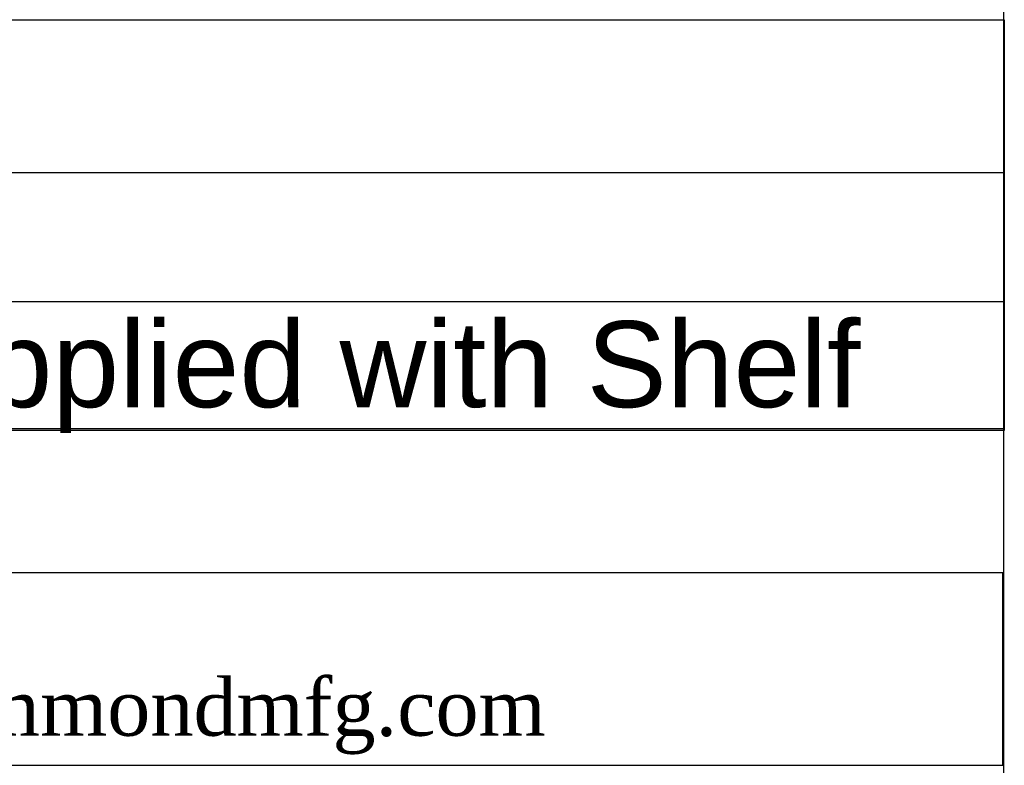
# Model space of a CAD drawing. Header units: inches. Extents: x 0 to 80.9, y 0 to 59.8.
# Tile 9 of 11: x 73.1 to 80, y 8 to 13.2. Entities that reach past the tile are written whole.
import ezdxf
from ezdxf.enums import TextEntityAlignment as Align

# ---------------------------------------------------------------- set-up
doc = ezdxf.new("R2010")
doc.units = ezdxf.units.IN
doc.header["$MEASUREMENT"] = 0
doc.layers.add('Default', color=7, linetype='Continuous')
doc.styles.add('SEACAD_Arial', font='arial.ttf')

# ---------------------------------------------------------------- blocks, each defined once
blk = doc.blocks.new('SE1')
at = {"color": 7, "linetype": 'Continuous'}
for p, q in [((62.8645, 12.1696), (80.0039, 12.1696)), ((62.8645, 11.2696), (80.0039, 11.2696))]:
    blk.add_line(p, q, dxfattribs=at)
blk.add_lwpolyline([(62.8645, 10.3696), (62.8645, 13.2349), (80.0039, 13.2349), (80.0039, 10.3696), (62.8645, 10.3696)], dxfattribs=at)
at = {"color": 7, "linetype": 'Continuous', "style": 'SEACAD_Arial'}
blk.add_text('Mounting Hardware not Supplied with Shelf', height=0.6, dxfattribs=at).set_placement((62.9276, 11.1326), align=Align.TOP_LEFT)

msp = doc.modelspace()

# ---------------------------------------------------------------- linework, layer by layer
at = {"layer": 'Default', "color": 7, "linetype": 'Continuous'}
msp.add_line((80, 0), (80, 59.7829), dxfattribs=at)
for points in [[(62.8636, 10.3817), (62.8636, 9.3787), (80.0004, 9.3787), (80.0004, 10.3817), (62.8636, 10.3817)], [(62.8639, 9.3776), (62.8639, 8.0367), (79.9938, 8.0367), (79.9938, 9.3776), (62.8639, 9.3776)]]:
    msp.add_lwpolyline(points, dxfattribs=at)

# ---------------------------------------------------------------- block references
msp.add_blockref('SE1', (0, 0))

# ---------------------------------------------------------------- texts
at = {"layer": 'Default', "insert": (62.8639, 8.7072), "char_height": 0.3985, "width": 17.301133, "attachment_point": 4}
msp.add_mtext('{\\fTimes New Roman|b0||i0||c0|p34;\\C7;\\H0.3985;\\W1.; Pour tous les détails sur nos produits, \\P}{\\fTimes New Roman|b0||i0||c0|p34;\\C7;\\H0.3985;\\W1.; svp veuillez consulter notre site www.hammondmfg.com                      }', dxfattribs=at)

doc.saveas('drawing.dxf')
